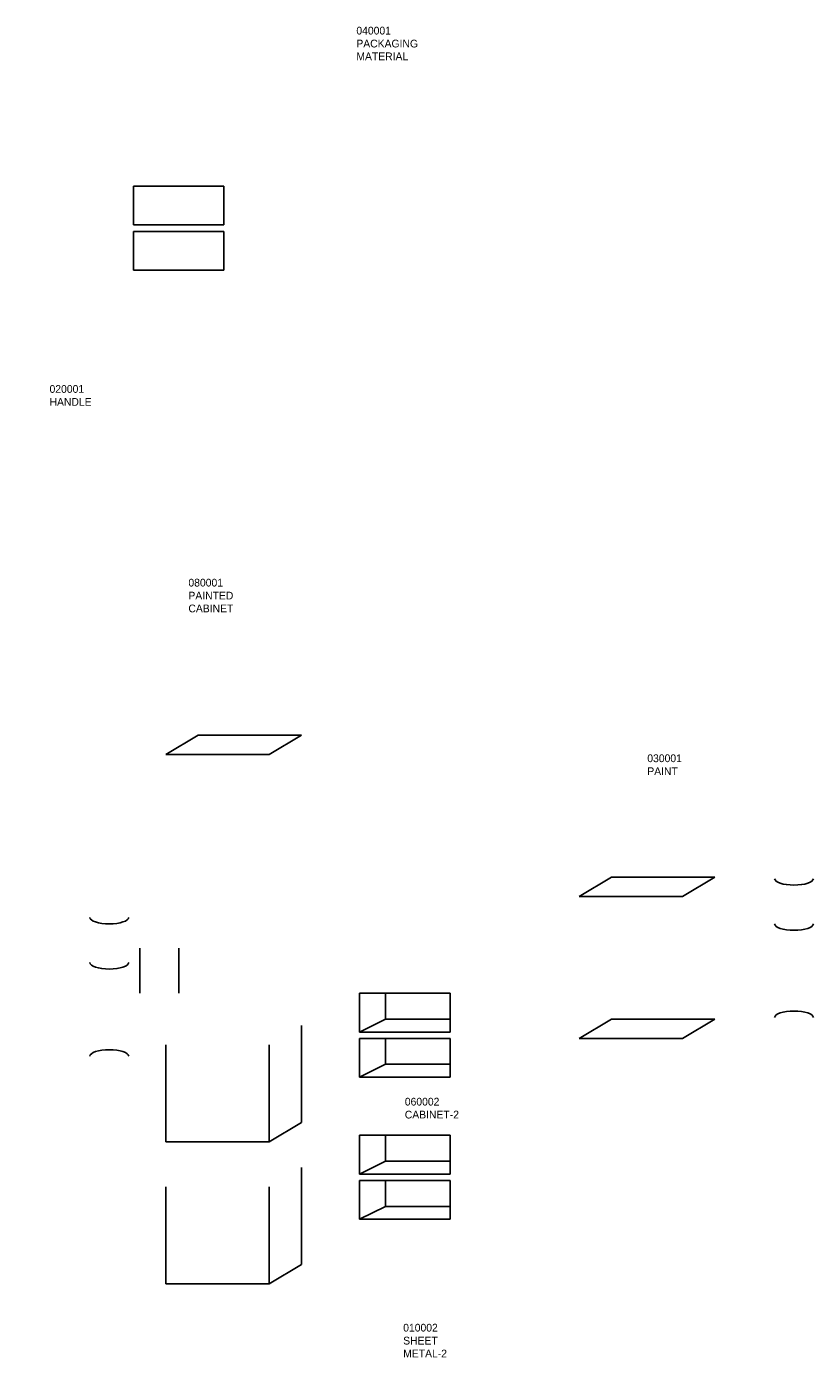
# Model space of a CAD drawing. Extents: x 0.4 to 43.5, y 0.2 to 29.3.
# Tile 3 of 3: x 28.3 to 43.5, y 3.6 to 29.3. Entities that reach past the tile are written whole.
import ezdxf

# ---------------------------------------------------------------- set-up
doc = ezdxf.new("R2010")
doc.units = 0
doc.layers.get('0').update_dxf_attribs({"color": 1, "linetype": 'CONTINUOUS'})
for name, color, linetype in [('BLUE', 5, 'CONTINUOUS'), ('GREEN', 3, 'CONTINUOUS'), ('TEXT', 4, 'CONTINUOUS'), ('YELLOW', 2, 'CONTINUOUS')]:
    doc.layers.add(name, color=color, linetype=linetype)

# ---------------------------------------------------------------- blocks, each defined once
blk = doc.blocks.new('FILE-BOTTOM')
at = {"color": 0}
for p, q in [((8.625, 3.25), (8, 2.875)), ((10.625, 3.25), (8.625, 3.25)), ((10, 2.875), (10.625, 3.25)), ((10, 2.875), (8, 2.875))]:
    blk.add_line(p, q, dxfattribs=at)
blk = doc.blocks.new('FILE-OUTLINE')
at = {"color": 0}
for p, q in [((10.625, 3.25), (10.625, 1.375)), ((8, 2.875), (8, 1)), ((10, 1), (10, 2.875)), ((10, 1), (10.625, 1.375)), ((8, 1), (10, 1))]:
    blk.add_line(p, q, dxfattribs=at)
blk.add_blockref('FILE-BOTTOM', (8, 2.875), dxfattribs=at)
blk = doc.blocks.new('DRAWER-SPACE')
at = {"color": 0}
for p, q in [((13.375, 2.875), (11.625, 2.875)), ((11.625, 2.875), (11.625, 2.125)), ((12.125, 2.375), (12.125, 2.875)), ((13.375, 2.125), (13.375, 2.875)), ((11.625, 2.125), (12.125, 2.375)), ((13.375, 2.375), (12.125, 2.375)), ((11.625, 2.125), (13.375, 2.125))]:
    blk.add_line(p, q, dxfattribs=at)
blk = doc.blocks.new('FILE-EMPTY')
at = {"color": 0}
for name, p in [('FILE-OUTLINE', (11.5, 2)), ('DRAWER-SPACE', (11.625, 3)), ('DRAWER-SPACE', (11.625, 2.125))]:
    blk.add_blockref(name, p, dxfattribs=at)
blk = doc.blocks.new('DRAWER-FRONT-OUTLINE')
at = {"color": 0}
for p, q in [((7.625, 8.25), (7.625, 7.5)), ((9.375, 8.25), (7.625, 8.25)), ((9.375, 7.5), (9.375, 8.25)), ((7.625, 7.5), (9.375, 7.5))]:
    blk.add_line(p, q, dxfattribs=at)
blk = doc.blocks.new('DRAWER-FRONT-NO-HANDLE')
at = {"color": 0}
for centre in [(8.25, 7.875), (8.75, 7.875)]:
    blk.add_circle(centre, 0.0625, dxfattribs=at)
blk.add_blockref('DRAWER-FRONT-OUTLINE', (7.625, 7.5), dxfattribs=at)
blk = doc.blocks.new('FILE-NO-HANDLE')
at = {"color": 0}
for name, p in [('DRAWER-FRONT-NO-HANDLE', (7.625, 5.75)), ('DRAWER-FRONT-NO-HANDLE', (7.625, 4.875)), ('FILE-OUTLINE', (7.5, 4.75))]:
    blk.add_blockref(name, p, dxfattribs=at)
blk = doc.blocks.new('SEMI-CIRCLE')
at = {"color": 0}
blk.add_arc((16.375, 5.375), 0.5, 180, 0, dxfattribs=at)
blk = doc.blocks.new('PAINT')
at = {"color": 0}
for p, q in [((15.25, 6.25), (15.25, 5.375)), ((16, 6.25), (16, 5.375))]:
    blk.add_line(p, q, dxfattribs=at)
at = {"color": 0, "xscale": 0.75, "zscale": 0.75}
for p, yscale in [((15.625, 6.25), 0.25), ((15.625, 5.375), 0.25), ((15.625, 6.25), -0.25)]:
    blk.add_blockref('SEMI-CIRCLE', p, dxfattribs=dict(at, yscale=yscale))
blk = doc.blocks.new('6')
at = {"layer": 'TEXT', "color": 0}
for s, p in [('010002', (14.25, 1.625)), ('SHEET', (14.25, 1.458)), ('METAL-2', (14.25, 1.292))]:
    blk.add_text(s, height=0.1, dxfattribs=at).set_placement(p)
blk = doc.blocks.new('5')
at = {"layer": 'TEXT', "color": 0}
for s, p in [('060002', (14.25, 3.375)), ('CABINET-2', (14.25, 3.208))]:
    blk.add_text(s, height=0.1, dxfattribs=at).set_placement(p)
blk = doc.blocks.new('4')
at = {"layer": 'TEXT', "color": 0}
for s, p in [('030001', (16.125, 6)), ('PAINT', (16.125, 5.833))]:
    blk.add_text(s, height=0.1, dxfattribs=at).set_placement(p)
blk = doc.blocks.new('3')
at = {"layer": 'TEXT', "color": 0}
for s, p in [('080001', (12.625, 7.5)), ('PAINTED', (12.625, 7.333)), ('CABINET', (12.625, 7.167))]:
    blk.add_text(s, height=0.1, dxfattribs=at).set_placement(p)
blk = doc.blocks.new('2')
at = {"layer": 'TEXT', "color": 0}
for s, p in [('040001', (13.875, 11.625)), ('PACKAGING', (13.875, 11.458)), ('MATERIAL', (13.875, 11.293))]:
    blk.add_text(s, height=0.1, dxfattribs=at).set_placement(p)
blk = doc.blocks.new('1')
at = {"layer": 'TEXT', "color": 0}
for s, p in [('020001', (11.5, 9)), ('HANDLE', (11.5, 8.833))]:
    blk.add_text(s, height=0.1, dxfattribs=at).set_placement(p)

msp = doc.modelspace()

# ---------------------------------------------------------------- block references
at = {"layer": 'BLUE', "color": 0}
msp.add_blockref('FILE-NO-HANDLE', (7.5, 4.75), dxfattribs=at)
at = {"layer": 'GREEN', "color": 0}
msp.add_blockref('PAINT', (2, 4.5), dxfattribs=at)
at = {"layer": 'TEXT', "color": 0, "xscale": 1.5, "yscale": 1.5}
for name, p in [('2', (13.875, 11.75)), ('1', (11.5, 8.75)), ('3', (12.5, 7.25)), ('4', (16.13, 6.1)), ('5', (14.25, 3.389)), ('6', (14.219, 1.638))]:
    msp.add_blockref(name, p, dxfattribs=at)
at = {"layer": 'YELLOW', "color": 0}
for name, p in [('PAINT', (15.25, 5.25)), ('FILE-EMPTY', (11.5, 4.75)), ('FILE-EMPTY', (11.5, 2))]:
    msp.add_blockref(name, p, dxfattribs=at)

doc.saveas('drawing.dxf')
